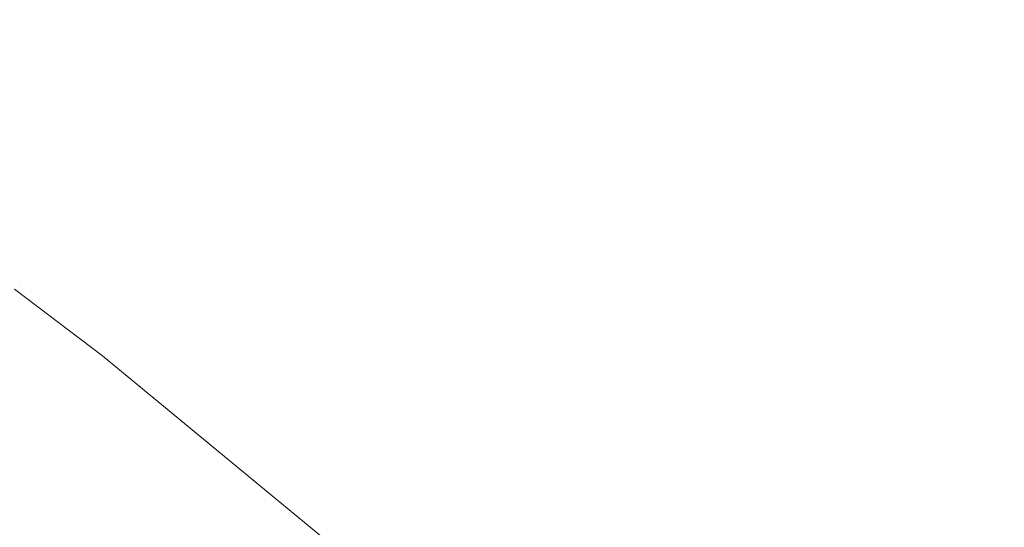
# Model space of a CAD drawing. Header units: centimetres. Extents: x -35.1 to 36.2, y 4.2 to 6.
# Tile 185 of 256: x -11.18511 to -11.16925, y 5.96602 to 5.97419. Entities that reach past the tile are written whole.
import ezdxf

# ---------------------------------------------------------------- set-up
doc = ezdxf.new("R2010")
doc.units = ezdxf.units.CM
doc.header["$LTSCALE"] = 2.54
doc.layers.add('Lucido design-1', color=7, linetype='Continuous')

# ---------------------------------------------------------------- blocks, each defined once
blk = doc.blocks.new('Gruppo-4-1')
at = {"color": 7, "linetype": 'Continuous', "lineweight": 9}
for points, invisible_edges in [([(36.07398, 5.976693, -2312.357891), (-34.958478, 5.976693, -2312.357891), (-34.958478, 5.973816, -2312.354611), (36.07398, 5.973816, -2312.354611)], 5), ([(-11.188787, 5.975431, -2312.793151), (-11.187507, 5.975431, -2312.789125), (-11.184877, 5.973611, -2312.789624), (-11.186137, 5.973611, -2312.793589)], 15), ([(-11.183459, 5.973611, -2312.785705), (-11.184877, 5.973611, -2312.789624), (-11.187507, 5.975431, -2312.789125), (-11.186068, 5.975431, -2312.785145)], 15), ([(-11.186068, 5.975431, -2312.785145), (-11.184473, 5.975431, -2312.781218), (-11.181888, 5.973611, -2312.781837), (-11.183459, 5.973611, -2312.785705)], 15), ([(-11.180169, 5.973611, -2312.778024), (-11.181888, 5.973611, -2312.781837), (-11.184473, 5.975431, -2312.781218), (-11.182727, 5.975431, -2312.777347)], 15), ([(-11.182727, 5.975431, -2312.777347), (-11.180835, 5.975431, -2312.773537), (-11.178305, 5.973611, -2312.774272), (-11.180169, 5.973611, -2312.778024)], 15), ([(-11.176302, 5.973611, -2312.770585), (-11.178305, 5.973611, -2312.774272), (-11.180835, 5.975431, -2312.773537), (-11.178801, 5.975431, -2312.769793)], 15), ([(-11.178801, 5.975431, -2312.769793), (-11.176631, 5.975431, -2312.766119), (-11.174165, 5.973611, -2312.766966), (-11.176302, 5.973611, -2312.770585)], 15), ([(-11.171899, 5.973611, -2312.76342), (-11.174165, 5.973611, -2312.766966), (-11.176631, 5.975431, -2312.766119), (-11.174331, 5.975431, -2312.762519)], 15), ([(-11.174331, 5.975431, -2312.762519), (-11.171905, 5.975431, -2312.758995), (-11.169511, 5.973611, -2312.75995), (-11.171899, 5.973611, -2312.76342)], 15), ([(-11.167005, 5.973611, -2312.756559), (-11.169511, 5.973611, -2312.75995), (-11.171905, 5.975431, -2312.758995), (-11.169361, 5.975431, -2312.755552)], 15), ([(-11.169361, 5.975431, -2312.755552), (-11.166705, 5.975431, -2312.752192), (-11.164389, 5.973611, -2312.753249), (-11.167005, 5.973611, -2312.756559)], 15), ([(36.07398, 5.973607, -2312.354392), (36.07398, 5.973816, -2312.354611), (-34.958478, 5.973816, -2312.354611), (-34.958478, 5.973607, -2312.354392)], 10), ([(36.07398, 5.971742, -2312.352444), (36.07398, 5.973607, -2312.354392), (-34.958478, 5.973607, -2312.354392), (-34.958478, 5.971742, -2312.352444)], 10), ([(-11.188173, 5.973611, -2312.801636), (-11.187237, 5.973611, -2312.797595), (-11.184663, 5.971757, -2312.797959), (-11.185586, 5.971757, -2312.80194)], 15), ([(-11.18358, 5.971757, -2312.794012), (-11.184663, 5.971757, -2312.797959), (-11.187237, 5.973611, -2312.797595), (-11.186137, 5.973611, -2312.793589)], 15), ([(-11.186137, 5.973611, -2312.793589), (-11.184877, 5.973611, -2312.789624), (-11.182338, 5.971757, -2312.790106), (-11.18358, 5.971757, -2312.794012)], 15), ([(-11.180942, 5.971757, -2312.786245), (-11.182338, 5.971757, -2312.790106), (-11.184877, 5.973611, -2312.789624), (-11.183459, 5.973611, -2312.785705)], 15), ([(-11.183459, 5.973611, -2312.785705), (-11.181888, 5.973611, -2312.781837), (-11.179394, 5.971757, -2312.782434), (-11.180942, 5.971757, -2312.786245)], 15), ([(-11.1777, 5.971757, -2312.778678), (-11.179394, 5.971757, -2312.782434), (-11.181888, 5.973611, -2312.781837), (-11.180169, 5.973611, -2312.778024)], 15), ([(-11.180169, 5.973611, -2312.778024), (-11.178305, 5.973611, -2312.774272), (-11.175864, 5.971757, -2312.774981), (-11.1777, 5.971757, -2312.778678)], 15), ([(-11.17389, 5.971757, -2312.771349), (-11.175864, 5.971757, -2312.774981), (-11.178305, 5.973611, -2312.774272), (-11.176302, 5.973611, -2312.770585)], 15), ([(-11.176302, 5.973611, -2312.770585), (-11.174165, 5.973611, -2312.766966), (-11.171785, 5.971757, -2312.767784), (-11.17389, 5.971757, -2312.771349)], 15), ([(-11.169553, 5.971757, -2312.76429), (-11.171785, 5.971757, -2312.767784), (-11.174165, 5.973611, -2312.766966), (-11.171899, 5.973611, -2312.76342)], 15), ([(-11.171899, 5.973611, -2312.76342), (-11.169511, 5.973611, -2312.75995), (-11.1672, 5.971757, -2312.760871), (-11.169553, 5.971757, -2312.76429)], 15), ([(-11.164731, 5.971757, -2312.75753), (-11.1672, 5.971757, -2312.760871), (-11.169511, 5.973611, -2312.75995), (-11.167005, 5.973611, -2312.756559)], 15), ([(-34.958478, 5.971742, -2312.352444), (-34.958478, 5.970799, -2312.351459), (36.07398, 5.970799, -2312.351459), (36.07398, 5.971742, -2312.352444)], 10), ([(-11.187615, 5.971757, -2312.8181), (-11.18736, 5.971757, -2312.814037), (-11.184841, 5.969871, -2312.814154), (-11.185092, 5.969871, -2312.818159)], 15), ([(-11.187615, 5.971757, -2312.8181), (-11.185092, 5.969871, -2312.818159), (-11.18519, 5.969852, -2312.82217)], 11), ([(-11.184423, 5.969871, -2312.810161), (-11.184841, 5.969871, -2312.814154), (-11.18736, 5.971757, -2312.814037), (-11.186936, 5.971757, -2312.809985)], 15), ([(-11.186936, 5.971757, -2312.809985), (-11.186344, 5.971757, -2312.805951), (-11.183839, 5.969871, -2312.806186), (-11.184423, 5.969871, -2312.810161)], 15), ([(-11.183092, 5.969871, -2312.802233), (-11.183839, 5.969871, -2312.806186), (-11.186344, 5.971757, -2312.805951), (-11.185586, 5.971757, -2312.80194)], 15), ([(-11.185586, 5.971757, -2312.80194), (-11.184663, 5.971757, -2312.797959), (-11.182183, 5.969871, -2312.79831), (-11.183092, 5.969871, -2312.802233)], 15), ([(-11.181116, 5.969871, -2312.79442), (-11.182183, 5.969871, -2312.79831), (-11.184663, 5.971757, -2312.797959), (-11.18358, 5.971757, -2312.794012)], 15), ([(-11.18358, 5.971757, -2312.794012), (-11.182338, 5.971757, -2312.790106), (-11.179892, 5.969871, -2312.79057), (-11.181116, 5.969871, -2312.79442)], 15), ([(-11.178516, 5.969871, -2312.786765), (-11.179892, 5.969871, -2312.79057), (-11.182338, 5.971757, -2312.790106), (-11.180942, 5.971757, -2312.786245)], 15), ([(-11.180942, 5.971757, -2312.786245), (-11.179394, 5.971757, -2312.782434), (-11.176991, 5.969871, -2312.783009), (-11.178516, 5.969871, -2312.786765)], 15), ([(-11.175321, 5.969871, -2312.779308), (-11.176991, 5.969871, -2312.783009), (-11.179394, 5.971757, -2312.782434), (-11.1777, 5.971757, -2312.778678)], 15), ([(-11.1777, 5.971757, -2312.778678), (-11.175864, 5.971757, -2312.774981), (-11.173511, 5.969871, -2312.775665), (-11.175321, 5.969871, -2312.779308)], 15), ([(-11.171567, 5.969871, -2312.772085), (-11.173511, 5.969871, -2312.775665), (-11.175864, 5.971757, -2312.774981), (-11.17389, 5.971757, -2312.771349)], 15), ([(-11.17389, 5.971757, -2312.771349), (-11.171785, 5.971757, -2312.767784), (-11.169492, 5.969871, -2312.768572), (-11.171567, 5.969871, -2312.772085)], 15), ([(-11.167292, 5.969871, -2312.765128), (-11.169492, 5.969871, -2312.768572), (-11.171785, 5.971757, -2312.767784), (-11.169553, 5.971757, -2312.76429)], 15), ([(-11.169553, 5.971757, -2312.76429), (-11.1672, 5.971757, -2312.760871), (-11.164973, 5.969871, -2312.761759), (-11.167292, 5.969871, -2312.765128)], 15), ([(36.07398, 5.970799, -2312.351459), (-34.958478, 5.970799, -2312.351459), (-34.958478, 5.967648, -2312.348442), (36.07398, 5.967648, -2312.348442)], 5), ([(-11.182759, 5.967949, -2313.023732), (-11.182795, 5.967924, -2313.025294), (-11.185223, 5.969837, -2313.025294), (-11.185187, 5.969863, -2313.023732)], 15), ([(-11.183772, 5.968777, -2312.82217), (-11.18519, 5.969852, -2312.82217), (-11.185092, 5.969871, -2312.818159)], 10), ([(-11.185187, 5.969863, -2313.023732), (-11.18519, 5.969852, -2313.02217), (-11.183772, 5.968777, -2313.02217)], 9), ([(-11.183772, 5.968777, -2313.02217), (-11.182759, 5.967949, -2313.023732), (-11.185187, 5.969863, -2313.023732)], 11), ([(-11.185092, 5.969871, -2312.818159), (-11.182664, 5.967958, -2312.818216), (-11.183772, 5.968777, -2312.82217)], 11), ([(-11.185092, 5.969871, -2312.818159), (-11.184841, 5.969871, -2312.814154), (-11.182417, 5.967958, -2312.814268), (-11.182664, 5.967958, -2312.818216)], 15), ([(-11.182005, 5.967958, -2312.810331), (-11.182417, 5.967958, -2312.814268), (-11.184841, 5.969871, -2312.814154), (-11.184423, 5.969871, -2312.810161)], 15), ([(-11.184423, 5.969871, -2312.810161), (-11.183839, 5.969871, -2312.806186), (-11.181429, 5.967958, -2312.806412), (-11.182005, 5.967958, -2312.810331)], 15), ([(-11.180693, 5.967958, -2312.802515), (-11.181429, 5.967958, -2312.806412), (-11.183839, 5.969871, -2312.806186), (-11.183092, 5.969871, -2312.802233)], 15), ([(-11.183092, 5.969871, -2312.802233), (-11.182183, 5.969871, -2312.79831), (-11.179797, 5.967958, -2312.798647), (-11.180693, 5.967958, -2312.802515)], 15), ([(-11.178744, 5.967958, -2312.794813), (-11.179797, 5.967958, -2312.798647), (-11.182183, 5.969871, -2312.79831), (-11.181116, 5.969871, -2312.79442)], 15), ([(-11.181116, 5.969871, -2312.79442), (-11.179892, 5.969871, -2312.79057), (-11.177538, 5.967958, -2312.791017), (-11.178744, 5.967958, -2312.794813)], 15), ([(-11.176181, 5.967958, -2312.787266), (-11.177538, 5.967958, -2312.791017), (-11.179892, 5.969871, -2312.79057), (-11.178516, 5.969871, -2312.786765)], 15), ([(-11.178516, 5.969871, -2312.786765), (-11.176991, 5.969871, -2312.783009), (-11.174677, 5.967958, -2312.783563), (-11.176181, 5.967958, -2312.787266)], 15), ([(-11.173031, 5.967958, -2312.779914), (-11.174677, 5.967958, -2312.783563), (-11.176991, 5.969871, -2312.783009), (-11.175321, 5.969871, -2312.779308)], 15), ([(-11.175321, 5.969871, -2312.779308), (-11.173511, 5.969871, -2312.775665), (-11.171247, 5.967958, -2312.776323), (-11.173031, 5.967958, -2312.779914)], 15), ([(-11.16933, 5.967958, -2312.772793), (-11.171247, 5.967958, -2312.776323), (-11.173511, 5.969871, -2312.775665), (-11.171567, 5.969871, -2312.772085)], 15), ([(-11.171567, 5.969871, -2312.772085), (-11.169492, 5.969871, -2312.768572), (-11.167285, 5.967958, -2312.76933), (-11.16933, 5.967958, -2312.772793)], 15), ([(-11.165116, 5.967958, -2312.765935), (-11.167285, 5.967958, -2312.76933), (-11.169492, 5.969871, -2312.768572), (-11.167292, 5.969871, -2312.765128)], 15), ([(-11.185468, 5.969658, -2313.029971), (-11.185363, 5.969735, -2313.028414), (-11.182939, 5.967825, -2313.028414), (-11.183046, 5.967751, -2313.029971)], 15), ([(-11.182855, 5.967883, -2313.026855), (-11.182939, 5.967825, -2313.028414), (-11.185363, 5.969735, -2313.028414), (-11.185281, 5.969794, -2313.026855)], 15), ([(-11.185281, 5.969794, -2313.026855), (-11.185223, 5.969837, -2313.025294), (-11.182795, 5.967924, -2313.025294), (-11.182855, 5.967883, -2313.026855)], 15), ([(-11.18519, 5.969852, -2312.82217), (-11.183772, 5.968777, -2312.82217), (-11.183772, 5.968777, -2313.02217), (-11.18519, 5.969852, -2313.02217)], 10), ([(-11.185747, 5.969455, -2313.033075), (-11.185596, 5.969565, -2313.031524), (-11.183178, 5.96766, -2313.031524), (-11.183333, 5.967553, -2313.033075)], 15), ([(-11.183046, 5.967751, -2313.029971), (-11.183178, 5.96766, -2313.031524), (-11.185596, 5.969565, -2313.031524), (-11.185468, 5.969658, -2313.029971)], 15), ([(-11.183333, 5.967553, -2313.033075), (-11.183511, 5.967429, -2313.034621), (-11.185921, 5.969328, -2313.034621), (-11.185747, 5.969455, -2313.033075)], 15), ([(-11.186119, 5.969184, -2313.036163), (-11.185921, 5.969328, -2313.034621), (-11.183511, 5.967429, -2313.034621), (-11.183714, 5.96729, -2313.036163)], 15), ([(-11.183714, 5.96729, -2313.036163), (-11.183939, 5.967134, -2313.0377), (-11.186338, 5.969024, -2313.0377), (-11.186119, 5.969184, -2313.036163)], 15), ([(-11.186581, 5.968848, -2313.039231), (-11.186338, 5.969024, -2313.0377), (-11.183939, 5.967134, -2313.0377), (-11.184187, 5.966962, -2313.039231)], 15), ([(-11.184187, 5.966962, -2313.039231), (-11.184459, 5.966775, -2313.040757), (-11.186845, 5.968655, -2313.040757), (-11.186581, 5.968848, -2313.039231)], 15), ([(-11.183772, 5.968777, -2312.82217), (-11.179976, 5.965645, -2312.82217), (-11.179976, 5.965645, -2313.02217), (-11.18276, 5.967942, -2313.02217)], 10), ([(-11.18276, 5.967942, -2313.02217), (-11.183772, 5.968777, -2313.02217), (-11.183772, 5.968777, -2312.82217)], 10), ([(-11.180331, 5.966019, -2312.818271), (-11.179976, 5.965645, -2312.82217), (-11.183772, 5.968777, -2312.82217), (-11.182664, 5.967958, -2312.818216)], 13), ([(-11.183772, 5.968777, -2313.02217), (-11.18276, 5.967942, -2313.02217), (-11.182759, 5.967949, -2313.023732)], 10), ([(-11.187132, 5.968446, -2313.042275), (-11.186845, 5.968655, -2313.040757), (-11.184459, 5.966775, -2313.040757), (-11.184753, 5.966572, -2313.042275)], 15), ([(-11.184753, 5.966572, -2313.042275), (-11.18507, 5.966353, -2313.043786), (-11.187441, 5.968221, -2313.043786), (-11.187132, 5.968446, -2313.042275)], 15), ([(-11.187772, 5.96798, -2313.04529), (-11.187441, 5.968221, -2313.043786), (-11.18507, 5.966353, -2313.043786), (-11.185409, 5.966119, -2313.04529)], 15), ([(-11.183046, 5.967751, -2313.029971), (-11.182939, 5.967825, -2313.028414), (-11.180609, 5.965891, -2313.028414), (-11.180719, 5.965819, -2313.029971)], 15), ([(-11.180523, 5.965947, -2313.026855), (-11.180609, 5.965891, -2313.028414), (-11.182939, 5.967825, -2313.028414), (-11.182855, 5.967883, -2313.026855)], 15), ([(-11.182855, 5.967883, -2313.026855), (-11.182795, 5.967924, -2313.025294), (-11.180462, 5.965987, -2313.025294), (-11.180523, 5.965947, -2313.026855)], 15), ([(-11.180425, 5.966011, -2313.023732), (-11.180462, 5.965987, -2313.025294), (-11.182795, 5.967924, -2313.025294), (-11.182759, 5.967949, -2313.023732)], 15), ([(-11.182759, 5.967949, -2313.023732), (-11.18276, 5.967942, -2313.02217), (-11.179976, 5.965645, -2313.02217), (-11.180425, 5.966011, -2313.023732)], 13), ([(-11.182664, 5.967958, -2312.818216), (-11.182417, 5.967958, -2312.814268), (-11.180087, 5.966019, -2312.814377), (-11.180331, 5.966019, -2312.818271)], 15), ([(-11.179681, 5.966019, -2312.810494), (-11.180087, 5.966019, -2312.814377), (-11.182417, 5.967958, -2312.814268), (-11.182005, 5.967958, -2312.810331)], 15), ([(-11.182005, 5.967958, -2312.810331), (-11.181429, 5.967958, -2312.806412), (-11.179114, 5.966019, -2312.806629), (-11.179681, 5.966019, -2312.810494)], 15), ([(-11.178387, 5.966019, -2312.802786), (-11.179114, 5.966019, -2312.806629), (-11.181429, 5.967958, -2312.806412), (-11.180693, 5.967958, -2312.802515)], 15), ([(-11.180693, 5.967958, -2312.802515), (-11.179797, 5.967958, -2312.798647), (-11.177504, 5.966019, -2312.798971), (-11.178387, 5.966019, -2312.802786)], 15), ([(-11.176465, 5.966019, -2312.79519), (-11.177504, 5.966019, -2312.798971), (-11.179797, 5.967958, -2312.798647), (-11.178744, 5.967958, -2312.794813)], 15), ([(-11.178744, 5.967958, -2312.794813), (-11.177538, 5.967958, -2312.791017), (-11.175276, 5.966019, -2312.791447), (-11.176465, 5.966019, -2312.79519)], 15), ([(-11.173937, 5.966019, -2312.787747), (-11.175276, 5.966019, -2312.791447), (-11.177538, 5.967958, -2312.791017), (-11.176181, 5.967958, -2312.787266)], 15), ([(-11.176181, 5.967958, -2312.787266), (-11.174677, 5.967958, -2312.783563), (-11.172455, 5.966019, -2312.784096), (-11.173937, 5.966019, -2312.787747)], 15), ([(-11.170831, 5.966019, -2312.780497), (-11.172455, 5.966019, -2312.784096), (-11.174677, 5.967958, -2312.783563), (-11.173031, 5.967958, -2312.779914)], 15), ([(-11.173031, 5.967958, -2312.779914), (-11.171247, 5.967958, -2312.776323), (-11.169072, 5.966019, -2312.776955), (-11.170831, 5.966019, -2312.780497)], 15), ([(-11.167181, 5.966019, -2312.773474), (-11.169072, 5.966019, -2312.776955), (-11.171247, 5.967958, -2312.776323), (-11.16933, 5.967958, -2312.772793)], 15), ([(-11.16933, 5.967958, -2312.772793), (-11.167285, 5.967958, -2312.76933), (-11.165164, 5.966019, -2312.770058), (-11.167181, 5.966019, -2312.773474)], 15), ([(36.07398, 5.967648, -2312.348442), (-34.958478, 5.967648, -2312.348442), (-34.958478, 5.964367, -2312.345566), (36.07398, 5.964367, -2312.345566)], 5), ([(-11.183333, 5.967553, -2313.033075), (-11.183178, 5.96766, -2313.031524), (-11.180854, 5.96573, -2313.031524), (-11.181013, 5.965626, -2313.033075)], 15), ([(-11.180719, 5.965819, -2313.029971), (-11.180854, 5.96573, -2313.031524), (-11.183178, 5.96766, -2313.031524), (-11.183046, 5.967751, -2313.029971)], 15), ([(-11.181013, 5.965626, -2313.033075), (-11.181196, 5.965506, -2313.034621), (-11.183511, 5.967429, -2313.034621), (-11.183333, 5.967553, -2313.033075)], 15), ([(-11.183714, 5.96729, -2313.036163), (-11.183511, 5.967429, -2313.034621), (-11.181196, 5.965506, -2313.034621), (-11.181403, 5.965371, -2313.036163)], 15), ([(-11.181403, 5.965371, -2313.036163), (-11.181633, 5.965219, -2313.0377), (-11.183939, 5.967134, -2313.0377), (-11.183714, 5.96729, -2313.036163)], 15), ([(-11.184187, 5.966962, -2313.039231), (-11.183939, 5.967134, -2313.0377), (-11.181633, 5.965219, -2313.0377), (-11.181888, 5.965053, -2313.039231)], 15), ([(-11.181888, 5.965053, -2313.039231), (-11.182166, 5.964871, -2313.040757), (-11.184459, 5.966775, -2313.040757), (-11.184187, 5.966962, -2313.039231)], 15), ([(-11.184753, 5.966572, -2313.042275), (-11.184459, 5.966775, -2313.040757), (-11.182166, 5.964871, -2313.040757), (-11.182467, 5.964673, -2313.042275)], 15), ([(-11.182467, 5.964673, -2313.042275), (-11.182791, 5.964461, -2313.043786), (-11.18507, 5.966353, -2313.043786), (-11.184753, 5.966572, -2313.042275)], 15), ([(-11.185409, 5.966119, -2313.04529), (-11.18507, 5.966353, -2313.043786), (-11.182791, 5.964461, -2313.043786), (-11.183138, 5.964233, -2313.04529)], 15), ([(-11.183138, 5.964233, -2313.04529), (-11.183508, 5.963991, -2313.046785), (-11.18577, 5.965869, -2313.046785), (-11.185409, 5.966119, -2313.04529)], 15), ([(-11.180331, 5.966019, -2312.818271), (-11.180087, 5.966019, -2312.814377), (-11.177852, 5.96406, -2312.814481), (-11.178093, 5.96406, -2312.818323)], 15), ([(-11.179976, 5.965645, -2312.82217), (-11.180331, 5.966019, -2312.818271), (-11.178093, 5.96406, -2312.818323)], 11), ([(-11.177451, 5.96406, -2312.810651), (-11.177852, 5.96406, -2312.814481), (-11.180087, 5.966019, -2312.814377), (-11.179681, 5.966019, -2312.810494)], 15), ([(-11.179681, 5.966019, -2312.810494), (-11.179114, 5.966019, -2312.806629), (-11.176892, 5.96406, -2312.806838), (-11.177451, 5.96406, -2312.810651)], 15), ([(-11.176175, 5.96406, -2312.803046), (-11.176892, 5.96406, -2312.806838), (-11.179114, 5.966019, -2312.806629), (-11.178387, 5.966019, -2312.802786)], 15), ([(-11.178387, 5.966019, -2312.802786), (-11.177504, 5.966019, -2312.798971), (-11.175303, 5.96406, -2312.799283), (-11.176175, 5.96406, -2312.803046)], 15), ([(-11.174279, 5.96406, -2312.795552), (-11.175303, 5.96406, -2312.799283), (-11.177504, 5.966019, -2312.798971), (-11.176465, 5.966019, -2312.79519)], 15), ([(-11.176465, 5.966019, -2312.79519), (-11.175276, 5.966019, -2312.791447), (-11.173105, 5.96406, -2312.791859), (-11.174279, 5.96406, -2312.795552)], 15), ([(-11.171785, 5.96406, -2312.788209), (-11.173105, 5.96406, -2312.791859), (-11.175276, 5.966019, -2312.791447), (-11.173937, 5.966019, -2312.787747)], 15), ([(-11.173937, 5.966019, -2312.787747), (-11.172455, 5.966019, -2312.784096), (-11.170322, 5.96406, -2312.784606), (-11.171785, 5.96406, -2312.788209)], 15), ([(-11.16872, 5.96406, -2312.781056), (-11.170322, 5.96406, -2312.784606), (-11.172455, 5.966019, -2312.784096), (-11.170831, 5.966019, -2312.780497)], 15), ([(-11.170831, 5.966019, -2312.780497), (-11.169072, 5.966019, -2312.776955), (-11.166985, 5.96406, -2312.777561), (-11.16872, 5.96406, -2312.781056)], 15)]:
    blk.add_3dface(points, dxfattribs=dict(at, invisible_edges=invisible_edges))

msp = doc.modelspace()

# ---------------------------------------------------------------- block references
at = {"layer": 'Lucido design-1', "color": 7}
msp.add_blockref('Gruppo-4-1', (0, 0), dxfattribs=at)

doc.saveas('drawing.dxf')
